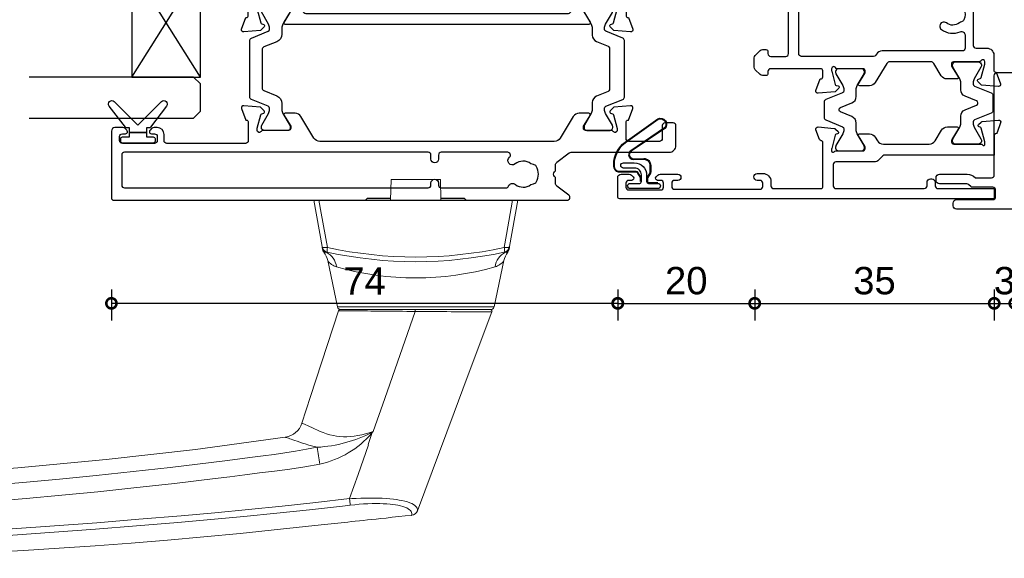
# Model space of a CAD drawing. Header units: millimetres. Extents: x 80 to 17288, y -2623 to 7492.
# Tile 98 of 125: x 14543 to 14686, y 1462 to 1540. Entities that reach past the tile are written whole.
import ezdxf

# ---------------------------------------------------------------- set-up
doc = ezdxf.new("R2010")
doc.units = ezdxf.units.MM
for name, color, linetype in [('Extrusion', 2, 'Continuous'), ('Glass', 140, 'Continuous'), ('Gussets', 1, 'Continuous'), ('polyamide', 6, 'Continuous')]:
    doc.layers.add(name, color=color, linetype=linetype)
doc.layers.add('UNO-Dark Grey', color=7, linetype='Continuous', lineweight=13, true_color=0x44474e)
doc.styles.add('UNO Text', font='arial.ttf')
doc.dimstyles.new('UNO', dxfattribs={"dimtxt": 2, "dimasz": 1.5, "dimexe": 1.25, "dimexo": 0.625, "dimtad": 1, "dimdec": 1, "dimzin": 9, "dimtxsty": 'UNO Text', "dimblk": 'DOTSMALL', "dimcen": 2.5, "dimadec": 0, "dimazin": 0, "dimtfac": 1, "dimtdec": 1, "dimtmove": 0, "dimatfit": 3, "dimfxl": 1, "dimfxlon": 1, "dimarcsym": 0})

# ---------------------------------------------------------------- blocks, each defined once
blk = doc.blocks.new('_DotSmall')
at = {"color": 0, "linetype": 'ByBlock', "const_width": 0.5}
blk.add_lwpolyline([(-0.0625, 0, 1), (0.0625, 0, 1)], format="xyb", close=True, dxfattribs=at)
blk = doc.blocks.new('*D335')
at = {"color": 0, "lineweight": -2, "transparency": 16777216}
for p, q in [((14555.91, 1501.01), (14555.91, 1496.51)), ((14629.89, 1501.01), (14629.89, 1496.51)), ((14629.89, 1499.01), (14555.91, 1499.01))]:
    blk.add_line(p, q, dxfattribs=at)
at = {"layer": 'Defpoints', "color": 0, "transparency": 16777216}
for p in [(14555.91, 1522.09), (14629.89, 1516.04), (14555.91, 1499.01)]:
    blk.add_point(p, dxfattribs=at)
at = {"color": 0, "lineweight": -2, "transparency": 16777216, "xscale": 3, "yscale": 3, "zscale": 3, "rotation": 180}
blk.add_blockref('_DotSmall', (14555.91, 1499.01), dxfattribs=at)
at = {"color": 0, "lineweight": -2, "transparency": 16777216, "xscale": 3, "yscale": 3, "zscale": 3}
blk.add_blockref('_DotSmall', (14629.89, 1499.01), dxfattribs=at)
at = {"color": 0, "transparency": 16777216, "insert": (14592.9, 1502.26), "char_height": 4, "attachment_point": 5, "style": 'UNO Text'}
blk.add_mtext('74', dxfattribs=at)
blk = doc.blocks.new('HD Handle')
at = {"color": 7, "linetype": 'Continuous'}
for p, q in [((45.58, 112.08), (51.08, 111.8)), ((6.79, 13.7), (0, 14.9)), ((0, 14.9), (0, 14.15)), ((0, -14.15), (0, 14.15)), ((8.84, 12.87), (15.6, 11.43)), ((16, 11.07), (16, 0.09)), ((16, -10.95), (16, 10.95)), ((43.63, 9.67), (43.65, 9.68)), ((-0.24, 7.11), (0, 7.35)), ((-0.3, 6.97), (-0.3, 3.67)), ((35.73, 6.98), (34.09, 6.44)), ((-3, 3.62), (0, 3.68)), ((-3, -3.62), (-3, 3.62)), ((16, 0.09), (16, -10.89)), ((16.26, 0.09), (16.26, 0.09)), ((45.4, -0.23), (31.02, -5.62)), ((0, -3.68), (-3, -3.62)), ((-0.3, -3.67), (-0.3, -6.97)), ((0, -7.35), (-0.24, -7.11)), ((15.6, -11.43), (8.84, -12.87)), ((0, -14.9), (6.79, -13.7)), ((0, -14.15), (0, -14.9))]:
    blk.add_line(p, q, dxfattribs=at)
at = {"color": 8, "linetype": 'Continuous'}
for p, q in [((50.86, 111.55), (45.58, 111.8)), ((46.57, 107.27), (49.6, 107.2)), ((15.6, 11.43), (15.6, -11.43)), ((-0.24, 3.67), (-0.24, 7.11)), ((-0.24, -7.11), (-0.24, -3.67))]:
    blk.add_line(p, q, dxfattribs=at)
for points in [[(45.58, 111.8), (45.58, 111.93), (45.58, 112.03), (45.58, 112.07), (45.58, 112.08)], [(50.86, 111.55), (50.36, 110.67), (49.85, 109.8)], [(51.08, 111.8), (51.05, 111.79), (51, 111.77), (50.95, 111.72), (50.9, 111.65), (50.86, 111.55)], [(51.78, 110.65), (51.82, 110.72), (51.87, 110.78), (51.92, 110.81), (51.97, 110.83), (52.05, 110.82), (52.05, 110.82)], [(49.85, 109.8), (49.6, 109.81), (46.5, 109.89)], [(50.77, 108.9), (51.28, 109.77), (51.78, 110.65)], [(43.57, 107.33), (43.5, 102.36), (43.4, 97.38), (43.26, 92.4), (43.09, 87.42), (42.89, 82.43), (42.65, 77.53), (42.37, 72.62), (42.05, 67.71), (41.69, 62.78), (41.26, 57.43), (40.77, 52.07), (40.25, 46.69), (39.67, 41.29), (39.06, 35.88), (38.58, 31.89), (38.09, 27.89), (37.58, 23.88), (37.37, 22.3), (37.16, 20.71), (36.94, 19.12), (36.7, 17.56), (36.42, 15.99), (36.12, 14.43)], [(38.59, 14), (38.98, 16.2), (39.32, 18.43), (39.6, 20.64), (39.88, 22.82), (40.16, 24.99), (40.43, 27.17), (40.69, 29.34), (41.4, 35.28), (42.06, 41.19), (42.61, 46.46), (43.13, 51.7), (43.61, 56.93), (44.05, 62.14), (44.56, 68.62), (45.02, 75.09), (45.42, 81.53), (45.78, 87.97), (46.08, 94.41), (46.35, 100.84), (46.57, 107.27)], [(49.6, 107.2), (49.6, 101.17), (49.55, 95.14), (49.49, 91.11), (49.4, 87.09), (49.28, 83.07), (49.14, 79.05), (48.97, 75.03), (48.77, 71.01), (48.44, 64.98), (48.06, 58.96), (47.62, 52.79), (47.15, 46.62), (46.65, 40.46), (46.12, 34.3), (45.68, 29.37), (45.22, 24.44), (44.72, 19.51), (44.19, 14.59), (43.63, 9.67)], [(44.58, 9.58), (44.71, 10.72), (45.25, 15.52), (45.76, 20.33), (46.23, 25.14), (46.68, 29.95), (47.1, 34.77), (47.6, 40.79), (48.08, 46.82), (48.53, 52.84), (48.95, 58.87), (49.26, 63.7), (49.54, 68.52), (49.79, 73.35), (50.01, 78.18), (50.19, 83.01), (50.32, 87.85), (50.42, 92.68), (50.49, 97.52), (50.51, 102.35), (50.5, 107.19)], [(36.12, 14.43), (35.97, 15.03), (35.81, 15.61), (35.64, 16.15), (35.51, 16.57), (35.38, 16.96), (35.25, 17.33), (35.14, 17.66), (35.03, 17.96), (34.94, 18.23), (34.88, 18.39), (34.81, 18.6), (34.75, 18.77), (34.71, 18.9), (34.68, 18.99), (34.66, 19.05), (34.66, 19.07), (34.66, 19.07)], [(32.62, 16.65), (32.62, 16.65), (32.63, 16.62), (32.65, 16.54), (32.69, 16.43), (32.75, 16.28), (32.83, 16.09), (32.94, 15.84), (33.09, 15.54), (33.25, 15.19), (33.43, 14.81), (33.63, 14.37), (33.8, 13.97), (33.97, 13.54), (34.14, 13.07), (34.28, 12.56), (34.41, 12.03), (34.49, 11.57), (34.54, 11.08), (34.57, 10.58), (34.58, 10.07), (34.55, 9.55), (34.49, 9.01), (34.41, 8.46), (34.3, 7.91), (34.17, 7.36), (34.01, 6.82), (33.81, 6.23)], [(0, 14.15), (1.89, 13.81), (6.92, 12.91)], [(6.92, 12.91), (6.93, 13.04), (6.94, 13.16), (6.94, 13.27), (6.93, 13.38), (6.92, 13.47), (6.9, 13.54), (6.88, 13.61), (6.85, 13.66), (6.82, 13.69), (6.79, 13.7)], [(7.59, 12.93), (7.59, 13.02), (7.61, 13.09)], [(16.26, 0.09), (16.25, 0.7), (16.25, 1.31), (16.24, 1.93), (16.24, 2.54), (16.23, 3.14), (16.23, 3.74), (16.22, 4.32), (16.22, 4.91), (16.21, 5.48), (16.21, 6.03), (16.21, 6.55), (16.2, 7.05), (16.2, 7.52), (16.2, 7.99), (16.19, 8.43), (16.19, 8.85), (16.19, 9.22), (16.18, 9.57), (16.18, 9.89), (16.18, 10.18), (16.18, 10.44), (16.18, 10.67), (16.18, 10.9), (16.17, 11.07), (16.17, 11.2), (16.17, 11.28), (16.17, 11.31)], [(43.65, 9.68), (43.65, 9.68), (43.63, 9.37), (43.59, 8.71), (43.57, 8.05), (43.55, 7.4), (43.54, 6.76), (43.55, 6.14), (43.56, 5.52), (43.58, 4.92), (43.62, 4.35), (43.66, 3.79), (43.72, 3.27), (43.77, 2.83), (43.84, 2.41), (43.91, 2.02), (44.01, 1.6), (44.11, 1.22), (44.23, 0.88), (44.35, 0.59), (44.48, 0.34), (44.61, 0.14), (44.76, -0.02), (44.9, -0.14), (45.05, -0.21), (45.21, -0.24), (45.4, -0.23), (45.4, -0.23)], [(46.07, 0.62), (45.94, 0.6), (45.82, 0.59), (45.67, 0.61), (45.52, 0.67), (45.38, 0.77), (45.24, 0.92), (45.11, 1.1), (44.99, 1.33), (44.88, 1.59), (44.78, 1.9), (44.68, 2.24), (44.6, 2.62), (44.54, 2.98), (44.49, 3.36), (44.44, 3.76), (44.4, 4.24), (44.38, 4.75), (44.36, 5.27), (44.36, 5.82), (44.36, 6.38), (44.38, 7), (44.41, 7.63), (44.46, 8.28), (44.51, 8.93), (44.58, 9.58)], [(16.34, -11.12), (16.34, -11.12), (16.34, -11.1), (16.34, -11.02), (16.34, -10.89), (16.34, -10.72), (16.33, -10.49), (16.33, -10.22), (16.33, -9.89), (16.33, -9.52), (16.33, -9.11), (16.32, -8.66), (16.32, -8.17), (16.32, -7.64), (16.31, -7.07), (16.31, -6.47), (16.3, -5.84), (16.3, -5.19), (16.29, -4.51), (16.29, -3.8), (16.28, -3.08), (16.28, -2.35), (16.27, -1.86), (16.27, -1.22), (16.26, -0.56), (16.26, 0.09), (16.26, 0.09)], [(6.92, -12.91), (5.03, -13.25), (0, -14.15)], [(6.79, -13.7), (6.82, -13.69), (6.85, -13.66), (6.88, -13.61), (6.9, -13.54), (6.92, -13.47), (6.93, -13.38), (6.94, -13.27), (6.94, -13.16), (6.93, -13.04), (6.92, -12.91)], [(7.61, -13.09), (7.59, -13.02), (7.59, -12.93)]]:
    blk.add_lwpolyline(points, dxfattribs=at)
at = {"color": 7, "linetype": 'Continuous'}
for points in [[(52.05, 110.82), (52.19, 106.16), (52.29, 101.49), (52.34, 96.82), (52.35, 92.15), (52.32, 87.47), (52.25, 82.78), (52.14, 78.08), (51.97, 72.91), (51.77, 67.73), (51.51, 62.53), (51.22, 57.32), (50.89, 52.09), (50.52, 46.85), (50.12, 41.58), (49.68, 36.3), (49.2, 30.99), (48.7, 25.67), (48.1, 19.78), (47.47, 13.85), (47.31, 12.39), (47.15, 10.92), (47.1, 10.45), (47.05, 9.94), (46.99, 9.41), (46.93, 8.84), (46.86, 8.22), (46.81, 7.67), (46.75, 7.08), (46.68, 6.46), (46.61, 5.8), (46.54, 5.09), (46.46, 4.35), (46.36, 3.43), (46.26, 2.49), (46.16, 1.55), (46.07, 0.62)], [(34.66, 19.07), (36.43, 32.2), (37.89, 45.23), (39.11, 58.17), (40.14, 71.03), (41.02, 83.85), (41.8, 96.61), (42.54, 109.35)], [(42.54, 109.35), (42.54, 109.35), (42.54, 109.34), (42.54, 109.28)], [(32.62, 16.65), (28.68, 15.37), (16.17, 11.31)], [(7.18, 13.63), (7.17, 13.64), (7.14, 13.64), (7.09, 13.65), (7.02, 13.66), (6.95, 13.67), (6.87, 13.69)], [(43.63, 9.67), (40.09, 8.43), (35.74, 6.91)], [(33.81, 6.23), (29, 4.55), (16.26, 0.09)], [(33.81, 6.23), (33.87, 6.27), (33.92, 6.32)], [(33.92, 6.32), (34.03, 6.41), (34.09, 6.44)], [(16, 0.09), (16.03, 0.09), (16.1, 0.09), (16.17, 0.09), (16.26, 0.09)], [(16.34, -11.12), (25.94, -7.52), (31.02, -5.62)], [(6.87, -13.69), (7, -13.67), (7.09, -13.65), (7.16, -13.64), (7.18, -13.63)]]:
    blk.add_lwpolyline(points, dxfattribs=at)
for centre, radius, start, end in [((45.43, 109.19), 2.9, 87, 176.7439), ((51.03, 110.77), 1.02, 2.5518, 87.2827), ((31.69, 19.5), 3, 288.0042, 351.6316), ((6.61, 12.72), 1, 12.4489, 80), ((7, 12.65), 1, 52.1312, 80), ((9.46, 15.81), 3, 232.1312, 258), ((-51, 0), 60, 347.5517, 12.4483), ((15.5, 10.95), 0.5, 0, 78), ((16.25, 11.07), 0.25, 108.0042, 180), ((48.94, 54.85), 45.48, 263.326, 264.5015), ((-0.1, 6.97), 0.2, 135, 180), ((45.04, 0.74), 1.03, 290.1467, 353.2919), ((-0.1, -6.97), 0.2, 180, 225), ((15.5, -10.95), 0.5, 282, 0), ((16.25, -10.89), 0.25, 179.9998, 290.5563), ((6.61, -12.72), 1, 280, 347.5511), ((9.46, -15.81), 3, 102, 127.8688), ((7, -12.65), 1, 280, 307.8688)]:
    blk.add_arc(centre, radius, start, end, dxfattribs=at)
at = {"color": 8, "linetype": 'Continuous'}
for centre, radius, start, end in [((45.35, 108.98), 2.83, 85.2707, 173.8883), ((48.4, 111.92), 2.82, 182.3508, 224.9545), ((50.73, 110.5), 1.05, 8.233, 83.4322), ((46.74, 106.71), 3.23, 95.888, 168.863), ((46.5, 110.04), 0.152, 232.6463, 272.5772), ((27.47, 108.1), 19.12, 357.4875, 5.3663), ((60.55, 107.49), 10.95, 167.7863, 181.4853), ((49.72, 108.76), 1.05, 7.5584, 83.1859), ((45.36, 109.53), 2.84, 184.9779, 230.7062), ((54.3, 107.47), 3.81, 158.0196, 184.2184), ((40.35, -103.86), 211.22, 88.3117, 89.1267), ((49.83, 92.62), 14.58, 87.363, 90.8906), ((15.85, 15.58), 20.3, 332.8778, 356.7381), ((17.39, -102.94), 118.85, 79.7222, 80.9314), ((6.7, 12.71), 0.994, 22.772, 79.9525), ((7.29, 11.85), 1.12, 74.43, 108.975), ((7.22, 13.27), 0.432, 335.7054, 22.6614), ((10.09, 14.34), 2.77, 206.6152, 262.6743), ((24.93, 17.01), 13.98, 310.8887, 347.5945), ((-52.49, 0), 60.8, 347.7374, 12.2626), ((7.27, 10.81), 2.59, 17.4342, 52.7184), ((-30.64, 0), 42.01, 343.9902, 16.0098), ((7.29, -11.76), 1.21, 252.3093, 284.2854), ((10.09, -14.34), 2.77, 97.3256, 153.3848), ((7.27, -10.81), 2.59, 307.2647, 342.5827), ((6.7, -12.71), 0.994, 280.0476, 337.2281), ((7.22, -13.27), 0.434, 337.4533, 24.1799)]:
    blk.add_arc(centre, radius, start, end, dxfattribs=at)
blk = doc.blocks.new('*D340')
at = {"color": 0, "lineweight": -2, "transparency": 16777216}
for p, q in [((14629.91, 1501.01), (14629.91, 1496.51)), ((14649.91, 1501.01), (14649.91, 1496.51)), ((14629.91, 1499.01), (14649.91, 1499.01))]:
    blk.add_line(p, q, dxfattribs=at)
at = {"layer": 'Defpoints', "color": 0, "transparency": 16777216}
for p in [(14649.91, 1535.29), (14629.91, 1516.04), (14649.91, 1499.01)]:
    blk.add_point(p, dxfattribs=at)
at = {"color": 0, "lineweight": -2, "transparency": 16777216, "xscale": 3, "yscale": 3, "zscale": 3, "rotation": 180}
blk.add_blockref('_DotSmall', (14629.91, 1499.01), dxfattribs=at)
at = {"color": 0, "lineweight": -2, "transparency": 16777216, "xscale": 3, "yscale": 3, "zscale": 3}
blk.add_blockref('_DotSmall', (14649.91, 1499.01), dxfattribs=at)
at = {"color": 0, "transparency": 16777216, "insert": (14639.91, 1502.3), "char_height": 4, "attachment_point": 5, "style": 'UNO Text'}
blk.add_mtext('20', dxfattribs=at)
blk = doc.blocks.new('*D341')
at = {"color": 0, "lineweight": -2, "transparency": 16777216}
for p, q in [((14649.91, 1501.01), (14649.91, 1496.51)), ((14684.91, 1501.01), (14684.91, 1496.51)), ((14649.91, 1499.01), (14684.91, 1499.01))]:
    blk.add_line(p, q, dxfattribs=at)
at = {"layer": 'Defpoints', "color": 0, "transparency": 16777216}
for p in [(14649.91, 1535.29), (14684.91, 1514.97), (14684.91, 1499.01)]:
    blk.add_point(p, dxfattribs=at)
at = {"color": 0, "lineweight": -2, "transparency": 16777216, "xscale": 3, "yscale": 3, "zscale": 3, "rotation": 180}
blk.add_blockref('_DotSmall', (14649.91, 1499.01), dxfattribs=at)
at = {"color": 0, "lineweight": -2, "transparency": 16777216, "xscale": 3, "yscale": 3, "zscale": 3}
blk.add_blockref('_DotSmall', (14684.91, 1499.01), dxfattribs=at)
at = {"color": 0, "transparency": 16777216, "insert": (14667.41, 1502.3), "char_height": 4, "attachment_point": 5, "style": 'UNO Text'}
blk.add_mtext('35', dxfattribs=at)
blk = doc.blocks.new('421500-0')
at = {"layer": 'Extrusion'}
blk.add_lwpolyline([(2.8, -1.3), (1.8, -1.3, 0.414214), (1.4, -1.7), (1.4, -7, -0.414214), (0.9, -7.5), (0.5, -7.5, -0.414214), (0, -7), (0, 7, -0.414214), (0.5, 7.5), (0.9, 7.5, -0.414214), (1.4, 7), (1.4, 1.7, 0.414214), (1.8, 1.3), (2.8, 1.3, 0.414214), (3.2, 1.7), (3.2, 4.66, -0.198912), (3.32, 4.94), (3.58, 5.21, 0.198912), (3.7, 5.49), (3.7, 9.5, -0.414214), (4.2, 10), (4.6, 10, -0.414213), (5.1, 9.5), (5.1, 5.45, -0.199362), (4.6, 4.25), (4.6, 1.9, 0.414214), (5, 1.5), (19.5, 1.5, -0.414214), (20, 1), (20, -1, -0.414214), (19.5, -1.5), (5, -1.5, 0.414214), (4.6, -1.9), (4.6, -4.25, -0.199362), (5.1, -5.45), (5.1, -9.5, -0.414213), (4.6, -10), (4.2, -10, -0.414214), (3.7, -9.5), (3.7, -5.49, 0.198912), (3.58, -5.21), (3.32, -4.94, -0.198912), (3.2, -4.66), (3.2, -1.7, 0.414214)], format="xyb", close=True, dxfattribs=at)
blk = doc.blocks.new('*D342')
at = {"color": 0, "lineweight": -2, "transparency": 16777216}
for p, q in [((14684.91, 1501.01), (14684.91, 1496.51)), ((14687.91, 1501.01), (14687.91, 1496.51)), ((14684.91, 1499.01), (14687.91, 1499.01))]:
    blk.add_line(p, q, dxfattribs=at)
at = {"layer": 'Defpoints', "color": 0, "transparency": 16777216}
for p in [(14684.91, 1514.97), (14687.91, 1514.97), (14687.91, 1499.01)]:
    blk.add_point(p, dxfattribs=at)
at = {"color": 0, "lineweight": -2, "transparency": 16777216, "xscale": 3, "yscale": 3, "zscale": 3, "rotation": 180}
blk.add_blockref('_DotSmall', (14684.91, 1499.01), dxfattribs=at)
at = {"color": 0, "lineweight": -2, "transparency": 16777216, "xscale": 3, "yscale": 3, "zscale": 3}
blk.add_blockref('_DotSmall', (14687.91, 1499.01), dxfattribs=at)
at = {"color": 0, "transparency": 16777216, "insert": (14686.41, 1502.3), "char_height": 4, "attachment_point": 5, "style": 'UNO Text'}
blk.add_mtext('3', dxfattribs=at)
blk = doc.blocks.new('BACKSEAL1.5')
at = {"layer": 'Gussets'}
for points in [[(-0.35, -2.9), (0.3, -2.9), (0.3, -1.65), (0.3, -0.4), (-0.35, -0.4), (-0.35, -0.02, 0.233448), (-0.45, 0.18), (-3.55, 2.55, 0.936585), (-4.2, 1.8), (-0.75, -1.65), (-4.2, -5.1, 0.936585), (-3.55, -5.85), (-0.45, -3.48, 0.233448), (-0.35, -3.28)], [(1.6, 0.85), (1.2, 0.85, 0.414214), (0.95, 0.6), (0.95, -0.4), (0.3, -0.4), (0.3, -1.65), (0.3, -2.9), (0.95, -2.9), (0.95, -3.9, 0.414214), (1.2, -4.15), (1.6, -4.15, 0.414214), (1.85, -3.9), (1.85, -1.65), (1.85, 0.6, 0.414214)]]:
    blk.add_lwpolyline(points, format="xyb", close=True, dxfattribs=at)
blk = doc.blocks.new('522200')
at = {"layer": 'Extrusion'}
for points in [[(48.4, 19.9), (48.4, 24.4, 0.414214), (48, 24.8), (45.6, 24.8, 0.414214), (45.3, 24.5), (45.3, 24.44), (43.6, 23.82, -0.548619), (43.2, 24.13), (43.42, 26.6), (43.96, 27.14, -0.57735), (44.29, 27.05), (44.37, 26.77, 0.267949), (44.51, 26.63), (46.5, 26.1), (46.8, 26.1, 0.767327), (46.95, 26.66, -0.267949), (46.8, 26.92), (46.8, 30.73, 0.414214), (46.5, 31.03), (46.19, 31.03), (44.6, 30.06, -0.585524), (44.3, 30.23), (44.3, 31.65, -0.261413), (44.78, 32.51), (47.92, 34.42, 0.261413), (48.4, 35.28), (48.4, 69.55, 0.261413), (47.92, 70.4), (44.78, 72.32, -0.261413), (44.3, 73.17), (44.3, 74.6, -0.585524), (44.6, 74.77), (46.19, 73.8), (46.5, 73.8, 0.414214), (46.8, 74.1), (46.8, 77.88, -0.267949), (46.95, 78.14, 0.76731), (46.8, 78.7), (46.54, 78.7, 0.065543), (46.46, 78.69), (44.51, 78.17, 0.267949), (44.37, 78.03), (44.29, 77.75, -0.57735), (43.96, 77.66), (43.42, 78.2), (43.2, 80.67, -0.548619), (43.6, 80.98), (45.3, 80.36), (45.3, 80.3, 0.414204), (45.6, 80), (48.3, 80, 0.414213), (48.7, 80.4), (48.7, 91.9, 0.414214), (48.3, 92.3), (47.4, 92.3, -0.41404), (46.4, 93.3), (46.4, 93.77, -0.198912), (46.54, 94.12), (46.79, 94.36, -0.198912), (47, 94.45), (47, 94.45, -0.414214), (47.3, 94.15), (47.3, 93.7, 0.413403), (47.7, 93.3), (48.3, 93.3, 0.414214), (48.7, 93.7), (48.7, 98.4, 0.414214), (48.3, 98.8), (47.7, 98.8, 0.414214), (47.3, 98.4), (47.3, 97.95, -0.414214), (47, 97.65), (47, 97.65, -0.198912), (46.79, 97.74), (46.54, 97.98, -0.198912), (46.4, 98.33), (46.4, 99.5, -0.414214), (46.9, 100), (56.7, 100, -0.414214), (57, 99.7), (57, 33.39, -0.717885), (56.28, 33.15), (54.95, 34.9, 0.234069), (54.55, 35.1), (53.69, 35.1), (53.55, 35.24, 0.414214), (52.85, 35.24), (52.71, 35.1), (51.85, 35.1, 0.234069), (51.45, 34.9), (50.1, 33.13, 0.164222), (50, 32.83), (50, 18.5, -0.414214), (49, 17.5), (46.1, 17.5, -0.414214), (45.7, 17.9), (45.7, 19.1, -0.414214), (46.1, 19.5), (48, 19.5, 0.414214)], [(50, 42.09), (50, 51.8, -0.414214), (50.4, 52.2), (51, 52.2, 1), (51, 53.3), (50.4, 53.3, -0.414214), (50, 53.7), (50, 98.1, -0.414214), (50.4, 98.5), (54.8, 98.5, -0.414214), (55.2, 98.1), (55.2, 53.7, -0.414213), (54.8, 53.3), (54.5, 53.3, 1), (54.5, 52.2), (54.8, 52.2, -0.414214), (55.2, 51.8), (55.2, 42.35, -0.299503), (54.96, 41.98, 0.502765), (54.72, 40.96, -0.330962), (54.73, 38.7, 0.14398), (54.6, 38.34, -0.245791), (54.35, 37.92, -0.280014), (52.05, 37.92, -0.245791), (51.8, 38.34, 0.14398), (51.67, 38.7, -0.336408), (51.71, 41, 0.979954), (50.7, 41.83, -0.696704)], [(31.3, 74.6, 0.585524), (31, 74.77), (29.47, 73.84, -0.137872), (29.32, 73.8), (29.1, 73.8, -0.414214), (28.8, 74.1), (28.8, 77.88, 0.267949), (28.65, 78.14, -0.767327), (28.8, 78.7), (29.06, 78.7, -0.065543), (29.14, 78.69), (31.09, 78.17, -0.267949), (31.23, 78.03), (31.31, 77.75, 0.57735), (31.64, 77.66), (32.18, 78.2), (32.4, 80.67, 0.548619), (32, 80.98), (30.3, 80.36), (30.3, 80.3, -0.414214), (30, 80), (25.49, 80, 0.635387), (24.99, 78.93, -0.331343), (25, 76.33, 0.14918), (24.87, 75.94, -0.237824), (24.65, 75.55, -0.306676), (21.85, 75.55, -0.237824), (21.63, 75.94, 0.14918), (21.49, 76.33, -0.331343), (21.51, 78.93, 0.635387), (21, 80), (18.71, 80, 0.198912), (18.35, 79.85), (17.65, 79.15, 0.198912), (17.5, 78.79), (17.5, 78.3, 0.414214), (17.8, 78), (19.1, 78, -0.414214), (19.5, 77.6), (19.5, 75.4, -0.414214), (19.1, 75), (13.6, 75), (13.45, 74.85, -0.414214), (12.75, 74.85), (12.6, 75), (1.9, 75, -0.414214), (1.5, 75.4), (1.5, 77.6, -0.414214), (1.9, 78), (3.2, 78, 0.414214), (3.5, 78.3), (3.5, 78.79, 0.198912), (3.35, 79.15), (2.65, 79.85, 0.198912), (2.29, 80), (0.3, 80, 0.414214), (0, 79.7), (0, 0.5, 0.414249), (0.5, 0), (3.1, 0, 0.415107), (3.6, 0.5), (3.6, 1.67, 0.198912), (3.45, 2.02), (3.21, 2.26, 0.668195), (2.7, 2.05), (2.7, 1.6, -0.41534), (2.3, 1.2), (1.7, 1.2, -0.414214), (1.3, 1.6), (1.3, 6.3, -0.414214), (1.7, 6.7), (2.3, 6.7, -0.413964), (2.7, 6.3), (2.7, 5.85, 0.668179), (3.21, 5.64), (3.45, 5.88, 0.198912), (3.6, 6.23), (3.6, 6.7, 0.414008), (2.6, 7.7), (2.4, 7.7, -1), (2.4, 8.3, 0.414216), (3.6, 9.5), (3.6, 10, 1), (2.7, 10), (2.7, 9.6, -0.414214), (2.3, 9.2), (1.8, 9.2, -0.414213), (1.4, 9.6), (1.4, 22.1, -0.414214), (1.8, 22.5), (2.3, 22.5, -0.414224), (2.7, 22.1), (2.7, 21.8, 1.000011), (3.6, 21.8), (3.6, 22.2, -0.414196), (4, 22.6), (5.2, 22.6, -0.414214), (5.6, 22.2), (5.6, 19.4, -0.414214), (5.2, 19), (5, 19), (5, 17.5), (9.5, 17.5), (9.5, 19), (7.4, 19, -0.414214), (7, 19.4), (7, 21.6, -0.414214), (7.4, 22), (26.6, 22, -0.414214), (27, 21.6), (27, 19.4, -0.414214), (26.6, 19), (24.5, 19), (24.5, 17.5), (29, 17.5), (29, 19), (28.7, 19, -0.414214), (28.4, 19.3), (28.4, 24.5, -0.414214), (28.7, 24.8), (30, 24.8, -0.414214), (30.3, 24.5), (30.3, 24.44), (32, 23.82, 0.548619), (32.4, 24.13), (32.18, 26.6), (31.64, 27.14, 0.57735), (31.31, 27.05), (31.23, 26.77, -0.267949), (31.09, 26.63), (29.1, 26.1), (28.8, 26.1, -0.767327), (28.65, 26.66, 0.267949), (28.8, 26.92), (28.8, 30.73, -0.414214), (29.1, 31.03), (29.32, 31.03, -0.137872), (29.47, 30.99), (31, 30.06, 0.585524), (31.3, 30.23)], [(27, 28.35), (27, 23.8, -0.414214), (26.7, 23.5), (23.75, 23.5), (23.6, 23.35, -0.414214), (22.9, 23.35), (22.75, 23.5), (18.44, 23.5, -0.578263), (18.01, 24.25, 0.302535), (17.77, 28.1, 0.234673), (17.37, 28.3), (17.09, 28.3, 0.414214), (16.59, 27.8), (16.59, 27.73, 0.175091), (16.74, 27.31, -0.331343), (16.76, 24.71, 0.14918), (16.62, 24.32, -0.237824), (16.4, 23.93, -0.306676), (13.6, 23.93, -0.237824), (13.38, 24.32, 0.14918), (13.24, 24.71, -0.331332), (13.26, 27.31, 0.175481), (13.41, 27.73), (13.41, 27.8, 0.414214), (12.91, 28.3), (12.63, 28.3, 0.234674), (12.23, 28.1, 0.302535), (11.99, 24.25, -0.578265), (11.56, 23.5), (7.05, 23.5, -0.414213), (6.65, 23.9), (6.65, 27.8, 0.414214), (6.15, 28.3), (5.95, 28.3, 0.414214), (5.45, 27.8), (5.45, 24.5, -0.414214), (5.05, 24.1), (2, 24.1, -0.414214), (1.6, 24.5), (1.6, 73.1, -0.414214), (2, 73.5), (26.4, 73.5, -0.414214), (26.8, 73.1), (26.8, 72.5, 0.414214), (27.3, 72), (29.3, 72, -0.414214), (29.7, 71.6), (29.7, 33.23, -0.414214), (29.3, 32.83), (27.3, 32.83, 0.414214), (26.8, 32.33), (26.8, 28.96, 0.131652), (26.87, 28.71), (26.93, 28.6, -0.131652)]]:
    blk.add_lwpolyline(points, format="xyb", close=True, dxfattribs=at)
at = {"layer": 'polyamide'}
for points in [[(42.29, 79.54, 0.305731), (41.92, 79.79), (33.68, 79.79, 0.305731), (33.31, 79.54), (32.32, 77.07, -0.305731), (32.04, 76.89), (31.86, 76.89, -0.131652), (31.26, 77.05), (29.46, 78.09), (29.1, 78.09, 0.414214), (28.8, 77.79), (28.8, 74.29, 0.414214), (29.2, 73.89), (29.35, 73.89, 0.131652), (29.55, 73.94), (31.26, 74.93, -0.131652), (31.86, 75.09), (32.73, 75.09, 0.305731), (33.85, 75.84), (34.61, 77.74, -0.305731), (34.98, 77.99), (40.62, 77.99, -0.305731), (40.99, 77.74), (41.75, 75.84, 0.305731), (42.87, 75.09), (43.74, 75.09, -0.131652), (44.34, 74.93), (46.14, 73.89), (46.5, 73.89, 0.414214), (46.8, 74.19), (46.8, 77.69, 0.414214), (46.4, 78.09), (46.25, 78.09, 0.131652), (46.05, 78.03), (44.34, 77.05, -0.131652), (43.74, 76.89), (43.56, 76.89, -0.305731), (43.28, 77.07)], [(29.35, 26.74), (29.2, 26.74, -0.414214), (28.8, 27.14), (28.8, 30.54, -0.414214), (29.2, 30.94), (29.35, 30.94, -0.131652), (29.55, 30.89), (31.26, 29.9, 0.131652), (31.86, 29.74), (32.87, 29.74, -0.305731), (33.8, 29.12), (34.48, 27.43, 0.305731), (34.75, 27.24), (40.85, 27.24, 0.305731), (41.12, 27.43), (41.8, 29.12, -0.305731), (42.73, 29.74), (43.74, 29.74, 0.131652), (44.34, 29.9), (46.05, 30.89, -0.131652), (46.25, 30.94), (46.4, 30.94, -0.414214), (46.8, 30.54), (46.8, 27.14, -0.414214), (46.4, 26.74), (46.25, 26.74, -0.131652), (46.05, 26.8), (44.34, 27.78, 0.131652), (43.74, 27.94), (43.56, 27.94, 0.305731), (43.28, 27.75), (42.29, 25.29, -0.305731), (41.92, 25.04), (41.92, 25.04), (33.68, 25.04, -0.305731), (33.31, 25.29), (32.32, 27.75, 0.305731), (32.04, 27.94), (31.86, 27.94, 0.131652), (31.26, 27.78), (29.55, 26.8, -0.131652)]]:
    blk.add_lwpolyline(points, format="xyb", close=True, dxfattribs=at)
blk = doc.blocks.new('*U310')
at = {"layer": 'Glass'}
for p, q in [((-8, 0), (8, 10)), ((-8, 10), (8, 0))]:
    blk.add_line(p, q, dxfattribs=at)
for points in [[(-14, 25), (-14, 1), (-13, 0), (-9, 0), (-8, 1), (-8, 25)], [(8, 25), (8, 1), (9, 0), (13, 0), (14, 1), (14, 25)]]:
    blk.add_lwpolyline(points, dxfattribs=at)
blk.add_lwpolyline([(-8, 0), (8, 0), (8, 10), (-8, 10)], close=True, dxfattribs=at)
blk = doc.blocks.new('QLON48800')
at = {"layer": 'Gussets'}
for points in [[(-1.01, -0.51), (-1.47, -0.51, 0.131652), (-1.59, -0.54), (-2.27, -0.93, 0.267949), (-2.4, -1.15), (-2.37, -3.74, -0.330082), (-3.25, -4.42), (-3.54, -4.42, -0.242084), (-6.8, -2.75), (-10.2, 2.02, -0.840847), (-8.77, 3.05), (-5.44, -1.86, 0.252571), (-4.92, -2.15), (-4.92, -2.15, 0.376647), (-4.36, -1.52), (-4.39, -0.03, -0.414214), (-3.39, 0.97), (-2.4, 0.97, -0.131652), (-2.27, 0.93), (-1.59, 0.54, 0.131652), (-1.47, 0.51), (-1.01, 0.51, 0.414214), (-0.88, 0.63), (-0.88, 2.02)], [(-1.11, -0.41), (-1.47, -0.41, 0.131652), (-1.64, -0.45), (-2.32, -0.85, 0.268481), (-2.5, -1.15), (-2.47, -3.72, -0.325102), (-3.25, -4.32), (-3.54, -4.32, -0.242084), (-6.71, -2.69), (-10.12, 2.07, -0.831226), (-8.85, 2.99), (-5.53, -1.92, 0.254578), (-4.91, -2.25, 0.379612), (-4.26, -1.51), (-4.29, -0.03, -0.413856), (-3.39, 0.87), (-2.4, 0.87, -0.131652), (-2.32, 0.85), (-1.64, 0.45, 0.131652), (-1.47, 0.41), (-1.01, 0.41, 0.414214), (-0.78, 0.63), (-0.78, 1.92)]]:
    blk.add_lwpolyline(points, format="xyb", dxfattribs=at)
blk.add_lwpolyline([(0, 2.02), (0, -2.02, -1), (-0.76, -2.02), (-0.76, -0.63, 0.414214), (-1.01, -0.38), (-2, -0.38, 0.414214), (-3, -1.38), (-3, -3.02, -1), (-3.76, -3.02), (-3.76, -1.42, -0.414214), (-1.96, 0.38), (-1.01, 0.38, 0.414214), (-0.76, 0.63), (-0.76, 2.02, -1)], format="xyb", close=True, dxfattribs=at)

msp = doc.modelspace()

# ---------------------------------------------------------------- linework, layer by layer
at = {"layer": 'Extrusion'}
for points in [[(14681.85, 1565.51), (14681.85, 1536.71, 0.414214), (14682.25, 1536.31), (14683.85, 1536.31, -0.414214), (14684.85, 1535.31), (14684.85, 1533.11, 0.359508), (14685.09, 1532.81), (14685.21, 1532.81), (14685.83, 1531.11, -0.548619), (14685.52, 1530.71), (14683.05, 1530.92), (14682.5, 1531.46, -0.57735), (14682.59, 1531.8), (14682.87, 1531.87, 0.267949), (14683.01, 1532.01), (14683.54, 1533.97, 0.065543), (14683.55, 1534.04), (14683.55, 1534.31, 0.767342), (14682.99, 1534.46, -0.267949), (14682.73, 1534.31), (14678.95, 1534.31, 0.414214), (14678.65, 1534.01), (14678.65, 1533.7), (14679.62, 1532.11, -0.585524), (14679.45, 1531.81), (14678.02, 1531.81, -0.261413), (14677.17, 1532.28), (14676.08, 1534.07, 0.261413), (14675.65, 1534.31), (14669.65, 1534.31, 0.261413), (14669.22, 1534.07), (14667.53, 1531.28, -0.261413), (14666.67, 1530.81), (14665.25, 1530.81, -0.585524), (14665.08, 1531.11), (14666.05, 1532.7), (14666.05, 1533.01, 0.414214), (14665.75, 1533.31), (14661.97, 1533.31, -0.267949), (14661.71, 1533.46, 0.767342), (14661.15, 1533.31), (14661.15, 1533.04, 0.065543), (14661.16, 1532.97), (14661.68, 1531.01, 0.267949), (14661.82, 1530.87), (14662.1, 1530.8, -0.57735), (14662.19, 1530.46), (14661.65, 1529.92), (14659.17, 1529.71, -0.548619), (14658.86, 1530.11), (14659.48, 1531.81), (14659.55, 1531.81, 0.414222), (14659.85, 1532.11), (14659.85, 1533.01, 0.414214), (14659.55, 1533.31), (14652.25, 1533.31, 0.414214), (14651.85, 1532.91), (14651.85, 1532.61, -0.414214), (14651.55, 1532.31), (14651.05, 1532.31, -0.198912), (14650.7, 1532.45), (14649.99, 1533.15, -0.198912), (14649.85, 1533.53), (14649.85, 1534.88, -0.198912), (14649.99, 1535.26), (14650.7, 1535.96, -0.198912), (14651.05, 1536.11), (14651.55, 1536.11, -0.414214), (14651.85, 1535.81), (14651.85, 1535.51, 0.414214), (14652.25, 1535.11), (14654.45, 1535.11, 0.414213), (14654.85, 1535.51), (14654.85, 1542.91, 0.414213)], [(14680.48, 1541.97, -0.214281), (14680.48, 1540.45, -0.246054), (14680.13, 1540.17, 0.12969), (14679.82, 1540.03, -0.355258), (14677.92, 1540, 1.012141), (14677.19, 1539.04, 0.264849), (14679.95, 1538.7, -0.53556), (14680.65, 1538.24), (14680.65, 1536.31, -0.414213), (14680.25, 1535.91), (14668.56, 1535.91, 0.261412), (14667.71, 1535.43), (14667.63, 1535.3, -0.261412), (14667.29, 1535.11), (14656.75, 1535.11, -0.414214), (14656.35, 1535.51), (14656.35, 1562.41, -0.414214)]]:
    msp.add_lwpolyline(points, format="xyb", dxfattribs=at)
msp.add_lwpolyline([(14684.89, 1514.29), (14630.19, 1514.29, -0.414214), (14629.89, 1514.59), (14629.89, 1517.39, -0.414214), (14630.39, 1517.89), (14631.55, 1517.89, -0.198912), (14631.91, 1517.74), (14632.15, 1517.5, -0.668179), (14631.94, 1516.99), (14631.49, 1516.99, 0.414214), (14631.09, 1516.59), (14631.09, 1515.99, 0.414214), (14631.49, 1515.59), (14636.19, 1515.59, 0.414214), (14636.59, 1515.99), (14636.59, 1516.59, 0.414214), (14636.19, 1516.99), (14635.73, 1516.99, -0.668179), (14635.52, 1517.5), (14635.76, 1517.74, -0.198912), (14636.12, 1517.89), (14638.69, 1517.89, -0.994382), (14638.69, 1516.99), (14638.19, 1516.99, 0.414205), (14637.79, 1516.59), (14637.79, 1516.09, 0.414214), (14638.19, 1515.69), (14650.69, 1515.69, 0.414214), (14651.09, 1516.09), (14651.09, 1516.59, 0.414204), (14650.69, 1516.99), (14650.29, 1516.99, -1), (14650.29, 1517.99), (14651.09, 1517.99, -0.414203), (14652.29, 1516.79), (14652.29, 1516.19, 0.414214), (14652.69, 1515.79), (14659.59, 1515.79, 0.414214), (14659.89, 1516.09), (14659.89, 1522.49, 0.359508), (14659.6, 1522.78, -0.263725), (14659.38, 1522.98), (14658.86, 1524.39, -0.548619), (14659.17, 1524.79), (14661.54, 1524.58, -0.176327), (14661.72, 1524.49), (14662.09, 1524.13, -0.57735), (14662, 1523.8), (14661.83, 1523.75, 0.267949), (14661.69, 1523.61), (14661.16, 1521.63, 0.065543), (14661.15, 1521.55), (14661.15, 1521.29, 0.720759), (14661.51, 1521.17, -0.236068), (14661.75, 1521.29), (14665.75, 1521.29, 0.414214), (14666.05, 1521.59), (14666.05, 1521.81, 0.137872), (14666, 1521.96), (14665.07, 1523.49, -0.585524), (14665.24, 1523.79), (14666.67, 1523.79, -0.261413), (14667.52, 1523.31), (14667.85, 1522.77, 0.261413), (14668.71, 1522.29), (14675.42, 1522.29, 0.261413), (14676.27, 1522.77), (14677.21, 1524.31, -0.261413), (14678.06, 1524.79), (14679.49, 1524.79, -0.585524), (14679.66, 1524.49), (14678.73, 1522.96, 0.137872), (14678.69, 1522.81), (14678.69, 1522.59, 0.414214), (14678.99, 1522.29), (14682.96, 1522.29, -0.236068), (14683.2, 1522.17, 0.720759), (14683.56, 1522.29), (14683.56, 1522.55, 0.065543), (14683.55, 1522.63), (14683.02, 1524.61, 0.267949), (14682.88, 1524.75), (14682.71, 1524.8, -0.57735), (14682.62, 1525.13), (14682.98, 1525.49, -0.176327), (14683.17, 1525.58), (14685.53, 1525.79, -0.548619), (14685.84, 1525.39), (14685.33, 1523.98, -0.263725), (14685.1, 1523.78, 0.373177), (14684.89, 1523.49), (14684.89, 1520.69), (14668.92, 1520.69, 0.198912), (14668.64, 1520.57), (14667.9, 1519.84, -0.198912), (14667.55, 1519.69), (14661.79, 1519.69, 0.414214), (14661.39, 1519.29), (14661.39, 1516.19, 0.414214), (14661.79, 1515.79), (14674.69, 1515.79, 0.414213), (14675.09, 1516.19), (14675.09, 1516.69, -0.414214), (14675.59, 1517.19), (14675.79, 1517.19, -0.414214), (14676.29, 1516.69), (14676.29, 1516.19, 0.414214), (14676.69, 1515.79), (14684.89, 1515.79)], format="xyb", close=True, dxfattribs=at)
at = {"layer": 'polyamide'}
for points in [[(14683.03, 1522.84), (14683.03, 1522.69, -0.414214), (14682.63, 1522.29), (14679.23, 1522.29, -0.414214), (14678.83, 1522.69), (14678.83, 1522.84, -0.131652), (14678.88, 1523.04), (14679.87, 1524.75, 0.131652), (14680.03, 1525.35), (14680.03, 1526.36, -0.305731), (14680.65, 1527.28), (14682.34, 1527.97, 0.305731), (14682.53, 1528.24), (14682.53, 1528.33, 0.305731), (14682.34, 1528.61), (14680.65, 1529.29, -0.305731), (14680.03, 1530.22), (14680.03, 1531.23, 0.131652), (14679.87, 1531.83), (14678.88, 1533.54, -0.131652), (14678.83, 1533.74), (14678.83, 1533.89, -0.414214), (14679.23, 1534.29), (14682.63, 1534.29, -0.414214), (14683.03, 1533.89), (14683.03, 1533.74, -0.131652), (14682.97, 1533.54), (14681.99, 1531.83, 0.131652), (14681.83, 1531.23), (14681.83, 1531.05, 0.305731), (14682.02, 1530.77), (14684.48, 1529.78, -0.305731), (14684.73, 1529.41), (14684.73, 1529.41), (14684.73, 1527.17, -0.305731), (14684.48, 1526.8), (14682.02, 1525.81, 0.305731), (14681.83, 1525.53), (14681.83, 1525.35, 0.131652), (14681.99, 1524.75), (14682.97, 1523.04, -0.131652)], [(14661.74, 1521.86), (14661.74, 1521.71, 0.414214), (14662.14, 1521.31), (14665.54, 1521.31, 0.414214), (14665.94, 1521.71), (14665.94, 1521.86, 0.131652), (14665.89, 1522.06), (14664.9, 1523.77, -0.131652), (14664.74, 1524.37), (14664.74, 1525.37, 0.305731), (14664.11, 1526.3), (14662.43, 1526.98, -0.305731), (14662.24, 1527.26), (14662.24, 1527.35, -0.305731), (14662.43, 1527.63), (14664.11, 1528.31, 0.305731), (14664.74, 1529.24), (14664.74, 1530.24, -0.131652), (14664.9, 1530.84), (14665.89, 1532.55, 0.131652), (14665.94, 1532.75), (14665.94, 1532.91, 0.414214), (14665.54, 1533.31), (14662.14, 1533.31, 0.414214), (14661.74, 1532.91), (14661.74, 1532.75, 0.131652), (14661.79, 1532.55), (14662.78, 1530.84, -0.131652), (14662.94, 1530.24), (14662.94, 1530.07, -0.305731), (14662.75, 1529.79), (14660.29, 1528.79, 0.305731), (14660.04, 1528.42), (14660.04, 1528.42), (14660.04, 1526.19, 0.305731), (14660.29, 1525.82), (14662.75, 1524.82, -0.305731), (14662.94, 1524.54), (14662.94, 1524.37, -0.131652), (14662.78, 1523.77), (14661.79, 1522.06, 0.131652)]]:
    msp.add_lwpolyline(points, format="xyb", close=True, dxfattribs=at)

# ---------------------------------------------------------------- block references
at = {"xscale": -1, "rotation": 90}
msp.add_blockref('522200', (14655.91, 1571.09), dxfattribs=at)
for name, p, rotation in [('*U310', (14568.91, 1540.09), 90.00000000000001), ('421500-0', (14686.41, 1512.77), 90), ('QLON48800', (14633.74, 1515.79), 270)]:
    msp.add_blockref(name, p, dxfattribs=dict(rotation=rotation))
at = {"layer": 'Gussets', "xscale": -1, "rotation": 90}
msp.add_blockref('BACKSEAL1.5', (14558.13, 1524.29), dxfattribs=at)
at = {"layer": 'UNO-Dark Grey', "color": 7, "xscale": -1, "rotation": 90}
msp.add_blockref('HD Handle', (14600.39, 1514.09), dxfattribs=at)

# ---------------------------------------------------------------- dimensions: what is measured, and where the dimension line sits
for base, p1, p2, picture, middle in [((14649.91, 1499.01), (14629.91, 1516.04), (14649.91, 1535.29), '*D340', (14639.91, 1502.3)), ((14684.91, 1499.01), (14649.91, 1535.29), (14684.91, 1514.97), '*D341', (14667.41, 1502.3)), ((14555.91, 1499.01), (14629.89, 1516.04), (14555.91, 1522.09), '*D335', (14592.9, 1502.26))]:
    dim = msp.add_linear_dim(base=base, p1=p1, p2=p2, angle=180, dimstyle='UNO')
    dim.commit()
    dim.dimension.update_dxf_attribs({"geometry": picture, "text_midpoint": middle})
dim = msp.add_linear_dim(base=(14687.91, 1499.01), p1=(14684.91, 1514.97), p2=(14687.91, 1514.97), angle=180, dimstyle='UNO')
dim.commit()
dim.dimension.update_dxf_attribs({"geometry": '*D342', "text_midpoint": (14686.41, 1499.01), "dimtype": 160})

doc.saveas('drawing.dxf')
